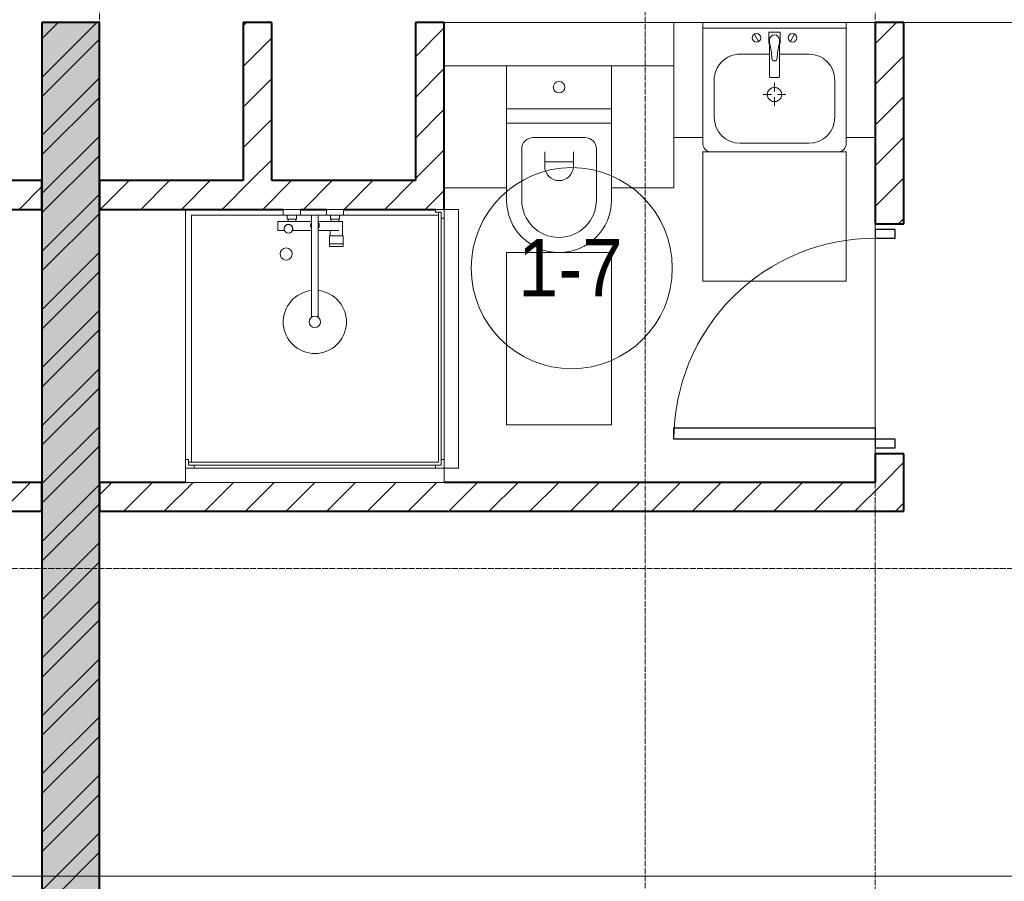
# Model space of a CAD drawing. Header units: millimetres. Extents: x 5617 to 132318, y 7718 to 193536.
# Tile 51 of 81: x 54983 to 58411, y 17712 to 20710. Entities that reach past the tile are written whole.
import ezdxf

# ---------------------------------------------------------------- set-up
doc = ezdxf.new("R2010")
doc.units = ezdxf.units.MM
doc.linetypes.add('ADSK_Линия сетки', pattern=[25, 20, -2.5, 0, -2.5])
doc.linetypes.add('Линия сетки', pattern=[25, 20, -2.5, 0, -2.5])
for name, color, linetype, lineweight in [('Двери', 7, 'Continuous', 18), ('Марки помещений', 7, 'Continuous', 20), ('Мебель', 7, 'Continuous', 18), ('Оси', 7, 'Continuous', 9), ('Перекрытия', 7, 'Continuous', 18), ('Сантехнические приборы', 7, 'Continuous', 18), ('Стены разрез', 7, 'Continuous', 40), ('Форма', 7, 'Continuous', 18)]:
    doc.layers.add(name, color=color, linetype=linetype, lineweight=lineweight)
doc.styles.add('Arial_3', font='arial.ttf', dxfattribs={"width": 0.9, "height": 200})
pattern_1 = [(45, (0, 0), (-70.71068, 70.71068), [])]

# ---------------------------------------------------------------- blocks, each defined once
blk = doc.blocks.new('MR_Душевой поддон - Санузел с душем_900х900-2638749-МКСС_К4_L13_45_000_')
at = {"layer": 'Сантехнические приборы', "color": 253, "true_color": 0xaaaaaa}
for p, q in [((-70, 890), (-70, 900)), ((770, 900), (770, 890)), ((800, 870), (800, 900)), ((-100, 870), (-90, 870)), ((-90, 870), (-90, 890)), ((-90, 890), (-70, 890)), ((790, 890), (-90, 890)), ((-90, 890), (-90, 10)), ((-80, 10), (-80, 880)), ((-80, 880), (790, 880)), ((770, 890), (790, 890)), ((780, 880), (780, 20)), ((790, 890), (790, 870)), ((790, 880), (790, 890)), ((790, 870), (800, 870)), ((800, 870), (800, 0)), ((338.7, 20), (338.7, 375.1)), ((361.3, 375.1), (361.3, 20)), ((251.9, 129.1), (298.9, 129.1)), ((251.9, 120), (251.9, 129.1)), ((251.9, 120), (298.9, 120)), ((251.9, 92.5), (251.9, 120)), ((298.9, 120), (251.9, 120)), ((298.9, 129.1), (298.9, 120)), ((298.9, 120), (298.9, 92.5)), ((298.9, 92.5), (251.9, 92.5)), ((253.8, 92.5), (296.6, 92.5)), ((253.8, 42), (253.8, 92.5)), ((266.7, 73.7), (338.7, 73.7)), ((296.6, 92.5), (296.6, 73.7)), ((361.3, 73.7), (428.7, 73.7)), ((455.7, 73.7), (479.1, 73.7)), ((479.1, 73.7), (479.1, 42)), ((266.7, 42), (253.8, 42)), ((338.7, 42), (266.7, 42)), ((266.7, 42), (293.6, 42)), ((266.7, 34), (266.7, 42)), ((293.6, 42), (293.6, 34)), ((479.1, 42), (361.3, 42)), ((416.4, 34), (416.4, 42)), ((416.4, 42), (443.3, 42)), ((443.3, 42), (443.3, 34)), ((-90, 30), (-100, 30)), ((-90, 10), (-90, 30)), ((-70, 10), (-90, 10)), ((-90, 10), (-80, 10)), ((250.2, 20), (-80, 20)), ((-70, 0), (-70, 10)), ((250.2, 20), (310, 20)), ((250.2, 0), (250.2, 20)), ((264, 34), (296, 34)), ((264, 20), (264, 34)), ((296, 20), (264, 20)), ((293.6, 34), (266.7, 34)), ((296, 34), (296, 20)), ((338.7, 20), (310, 20)), ((310, 20), (310, 0)), ((361.3, 20), (338.7, 20)), ((400, 20), (361.3, 20)), ((400, 0), (400, 20)), ((400, 20), (459.8, 20)), ((414, 20), (414, 34)), ((414, 34), (446, 34)), ((446, 20), (414, 20)), ((443.3, 34), (416.4, 34)), ((446, 34), (446, 20)), ((780, 20), (459.8, 20)), ((459.8, 20), (459.8, 0)), ((-100, 0), (-70, 0)), ((310, 0), (250.2, 0)), ((459.8, 0), (400, 0))]:
    blk.add_line(p, q, dxfattribs=at)
for centre, radius, start, end in [((350, 391.5), 110, 275.916, 264.084), ((350, 391.5), 20, 0, 180), ((350, 391.5), 20, 180, 0), ((350, 391.5), 20, 235.4667, 304.5333), ((450, 155.2), 20.9, 360, 180), ((450, 155.2), 20.9, 180, 360), ((442.2, 67.2), 15, 0, 180), ((442.2, 67.2), 15, 154.0483, 25.9517), ((350, 56.1), 15.5, 137.0093, 222.9907), ((350, 56.1), 15.5, 317.0093, 42.9907), ((442.2, 67.2), 15, 180, 0)]:
    blk.add_arc(centre, radius, start, end, dxfattribs=at)
blk = doc.blocks.new('MR_Зона обслуживания - MR_Зона обслуживания-2638751-МКСС_К4_L13_45_000_')
at = {"layer": 'Мебель', "lineweight": 9}
for p, q in [((450, 50), (-450, 50)), ((-450, 50), (-450, 0)), ((450, 0), (450, 50)), ((-450, 0), (450, 0))]:
    blk.add_line(p, q, dxfattribs=at)
blk = doc.blocks.new('MR_Унитаз напольный - Санузел с ванной-2515844-МКСС_К4_L13_45_000_')
at = {"layer": 'Сантехнические приборы', "color": 253, "true_color": 0xaaaaaa}
for p, q in [((-182.5, 200), (-182.5, 50)), ((182.5, 200), (-182.5, 200)), ((182.5, 50), (182.5, 200)), ((-182.5, 50), (182.5, 50)), ((182.5, 50), (-182.5, 50)), ((-182.5, 50), (-182.5, 0)), ((182.5, 0), (182.5, 50)), ((-182.5, 0), (182.5, 0)), ((182.5, 0), (-182.5, 0)), ((-182.5, 0), (-182.5, -267.5)), ((182.5, -267.5), (182.5, 0)), ((-90, -50), (90, -50)), ((-130, -267.5), (-130, -90)), ((-50, -150), (-50, -100)), ((50, -100), (50, -150)), ((130, -90), (130, -267.5)), ((-50, -135), (50, -135))]:
    blk.add_line(p, q, dxfattribs=at)
for centre, radius, start, end in [((0, 125), 20, 0, 180), ((0, 125), 20, 180, 0), ((-90, -90), 40, 90, 180), ((90, -90), 40, 360, 90), ((0, -150), 50, 180, 0), ((0, -267.5), 182.5, 180, 360), ((0, -267.5), 130, 180, 0)]:
    blk.add_arc(centre, radius, start, end, dxfattribs=at)
blk = doc.blocks.new('MR_Зона обслуживания - MR_Зона обслуживания-2638726-МКСС_К4_L13_45_000_')
at = {"layer": 'Мебель', "lineweight": 9}
for p, q in [((182.5, 0), (-182.5, 0)), ((-182.5, 0), (-182.5, -600)), ((182.5, -600), (182.5, 0)), ((-182.5, -600), (182.5, -600))]:
    blk.add_line(p, q, dxfattribs=at)
blk = doc.blocks.new('MR_Зона обслуживания - MR_Зона обслуживания-V11-МКСС_К4_L13_45_000_')
at = {"layer": 'Мебель', "lineweight": 9}
for p, q in [((108.75, 0), (-108.75, 0)), ((108.75, -425), (108.75, -250)), ((-108.75, -425), (108.75, -425))]:
    blk.add_line(p, q, dxfattribs=at)
blk = doc.blocks.new('MR_Зона обслуживания - MR_Зона обслуживания-V12-МКСС_К4_L13_45_000_')
at = {"layer": 'Мебель', "lineweight": 9}
for p, q in [((108.75, 0), (-108.75, 0)), ((-108.75, -425), (108.75, -425))]:
    blk.add_line(p, q, dxfattribs=at)
blk = doc.blocks.new('MR_Тумба-Умывальник с зеркалом - Тумба-умывальник_500-2638752-МКСС_К4_L13_45_000_')
at = {"layer": 'Сантехнические приборы', "color": 253, "true_color": 0xaaaaaa}
for p, q in [((-250, 400), (-250, 420)), ((-120, 420), (120, 420)), ((250, 420), (250, 400)), ((-210, 200), (-210, 330)), ((210, 330), (210, 200)), ((0, 290), (0, 260)), ((-10, 250), (-40, 250)), ((0, 210), (0, 240)), ((40, 250), (10, 250)), ((-17, 73.1), (-17, 187.9)), ((-14, 190.9), (14, 190.9)), ((17, 187.9), (17, 73.1)), ((-17, 110), (-120, 110)), ((120, 110), (17, 110)), ((-20, 73.1), (-17, 73.1)), ((-20, 33.1), (-20, 73.1)), ((-17, 60), (-17, 73.1)), ((17, 73.1), (17, 60)), ((17, 73.1), (20, 73.1)), ((20, 73.1), (20, 33.1)), ((-69.7, 39.8), (-55.6, 66.3)), ((69.7, 39.8), (55.6, 66.3)), ((-250, 20), (250, 20)), ((250, 0), (-250, 0)), ((20, 33.1), (-20, 33.1))]:
    blk.add_line(p, q, dxfattribs=at)
for centre, radius, start, end in [((-220, 420), 30, 90, 180), ((220, 420), 30, 0, 90), ((-120, 330), 90, 90, 180), ((120, 330), 90, 0, 90), ((0, 250), 25, 360, 180), ((0, 250), 25, 180, 360), ((-120, 200), 90, 180, 270), ((-14, 187.9), 3, 90, 180), ((-14, 187.9), 3, 105, 165), ((14, 187.9), 3, 0, 90), ((14, 187.9), 3, 15, 75), ((120, 200), 90, 270, 0), ((-217.6, 129.9), 208.5, 344.1823, 358.4054), ((0, 124.1), 9.19, 0, 180), ((217.6, 129.9), 208.5, 181.5946, 195.8177), ((-62.7, 53.1), 15, 0, 180), ((-62.7, 53.1), 15, 180, 0), ((0, 60), 17, 180, 0), ((62.7, 53.1), 15, 0, 180), ((62.7, 53.1), 15, 180, 0)]:
    blk.add_arc(centre, radius, start, end, dxfattribs=at)
blk = doc.blocks.new('MR_Зона обслуживания - MR_Зона обслуживания-2638754-МКСС_К4_L13_45_000_')
at = {"layer": 'Мебель', "lineweight": 9}
for p, q in [((250, 450), (-250, 450)), ((-250, 450), (-250, 0)), ((250, 0), (250, 450)), ((-250, 0), (250, 0))]:
    blk.add_line(p, q, dxfattribs=at)
blk = doc.blocks.new('MR_Зона обслуживания - MR_Зона обслуживания-V13-МКСС_К4_L13_45_000_')
at = {"layer": 'Мебель', "lineweight": 9}
for p, q in [((50, 400), (-50, 400)), ((-50, 400), (-50, 0)), ((50, 0), (50, 400)), ((-50, 0), (50, 0))]:
    blk.add_line(p, q, dxfattribs=at)
blk = doc.blocks.new('MR_Зона обслуживания - MR_Зона обслуживания-V14-МКСС_К4_L13_45_000_')
at = {"layer": 'Мебель', "lineweight": 9}
for p, q in [((50, 400), (-50, 400)), ((50, 0), (50, 400)), ((-50, 0), (50, 0))]:
    blk.add_line(p, q, dxfattribs=at)
blk = doc.blocks.new('A_DOR_Door - Вн_3_Одинарная_800x2100-2978316-МКСС_К4_L13_45_000_')
at = {"layer": 'Двери', "color": 253, "lineweight": 30, "true_color": 0xaaaaaa}
for p, q in [((-350, 50), (-350, 750)), ((-350, 750), (-310, 750)), ((-350, 50), (-350, 750)), ((-310, 750), (-310, 50)), ((-380, 50), (-380, -20)), ((-350, 50), (-380, 50)), ((-310, 50), (-350, 50)), ((-350, -20), (-350, 50)), ((380, 50), (350, 50)), ((350, 50), (350, -20)), ((380, -20), (380, 50)), ((-380, -20), (-350, -20)), ((350, -20), (380, -20))]:
    blk.add_line(p, q, dxfattribs=at)
at = {"layer": 'Двери', "color": 254, "lineweight": 9, "true_color": 0xd4d4d4}
blk.add_arc((-350, 50), 700, 360, 90, dxfattribs=at)
blk = doc.blocks.new('135_SLK_K4_AR_rvt-1-МКСС_К4_L13_45_000_')
at = {"layer": 'Стены разрез', "lineweight": 9, "true_color": 0xaaaaaa}
h = blk.add_hatch(dxfattribs=at)
h.set_pattern_fill('FP_1', color=253, style=0, pattern_type=2)
h.set_pattern_definition([(50, (0, 0), (218.62117, -19.1268), [22.86, -251.46]), (355, (0, 0), (-42.29187, 229.2684), [18.288, -201.168]), (100.451, (18.22, -1.6), (176.33107, 210.13963), [19.428, -213.708]), (46.184, (0, 60.96), (325.29495, -50.45164), [34.29, -377.19]), (96.636, (27.1, 56.76), (284.883, 296.91266), [29.142, -320.562]), (351.184, (0, 60.96), (284.8858, 296.9107), [27.432, -301.752]), (21, (30.48, 45.72), (181.93753, -122.71832), [22.86, -251.46]), (326, (30.48, 45.72), (74.16223, 221.0262), [18.288, -201.168]), (71.451, (45.64, 35.5), (256.10035, 98.30526), [19.428, -213.708]), (37.5, (0, 0), (3.70639, 101.465895), [3.353, -195.377, 3.353, -200.863, -201.93]), (37.5, (0, 0), (3.70639, 101.465895), [-402.946, 3.353, -198.577]), (7.5, (0, 0), (80.18358, 120.21653), [3.353, -113.081, 3.353, -190.805, -76.962]), (7.5, (0, 0), (80.18358, 120.21653), [-310.591, 3.353, -73.609]), (327.5, (-67.97, 0), (162.708646, -6.87497), [3.353, -72.847, 3.353, -234.391, -315.468]), (327.5, (-67.97, 0), (162.708646, -6.87497), [-313.944, 3.353, -312.115]), (317.5, (-98.45, 0), (177.75468, 30.51183), [3.353, -95.707, 3.353, -154.534, -224.028]), (317.5, (-98.45, 0), (177.75468, 30.51183), [-256.946, 3.353, -220.675])])
h.paths.add_polyline_path([(122150, 16000), (122350, 16000), (122350, 20700), (122150, 20700), (122150, 16976.9)])
h = blk.add_hatch(dxfattribs=at)
h.set_pattern_fill('FP_2', color=253, style=0, pattern_type=2)
h.set_pattern_definition([(45, (0, 0), (-101.02788, 101.02788), []), (45, (67.35, 0), (-101.02788, 101.02788), [])])
h.paths.add_polyline_path([(122150, 16000), (122350, 16000), (122350, 20700), (122150, 20700), (122150, 16976.9)])
h = blk.add_hatch(dxfattribs=at)
h.set_pattern_fill('FP_3', color=253, style=0, pattern_type=2)
h.set_pattern_definition(pattern_1)
h.paths.add_polyline_path([(122950, 20150), (122950, 20700), (122850, 20700), (122850, 20150), (122875.6, 20150)])
h = blk.add_hatch(dxfattribs=at)
h.set_pattern_fill('FP_3', color=253, style=0, pattern_type=2)
h.set_pattern_definition(pattern_1)
h.paths.add_polyline_path([(123550, 20150), (123550, 20700), (123450, 20700), (123450, 20150)])
h = blk.add_hatch(dxfattribs=at)
h.set_pattern_fill('FP_3', color=253, style=0, pattern_type=2)
h.set_pattern_definition(pattern_1)
h.paths.add_polyline_path([(125150, 19100), (125150, 19200), (125050, 19200), (125050, 19100)])
h.paths.add_polyline_path([(125068.1, 20000), (125150, 20000), (125150, 20700), (125050, 20700), (125050, 20000)])
h = blk.add_hatch(dxfattribs=at)
h.set_pattern_fill('FP_3', color=253, style=0, pattern_type=2)
h.set_pattern_definition(pattern_1)
h.paths.add_polyline_path([(120960, 20050), (122150, 20050), (122150, 20150), (120950, 20150), (120950, 20050)])
h = blk.add_hatch(dxfattribs=at)
h.set_pattern_fill('FP_3', color=253, style=0, pattern_type=2)
h.set_pattern_definition(pattern_1)
h.paths.add_polyline_path([(123050, 20050), (123550, 20050), (123550, 20150), (122350, 20150), (122350, 20050), (123044.2, 20050)])
h = blk.add_hatch(dxfattribs=at)
h.set_pattern_fill('FP_3', color=253, style=0, pattern_type=2)
h.set_pattern_definition(pattern_1)
h.paths.add_polyline_path([(119350, 19000), (122150, 19000), (122150, 19100), (119350, 19100)])
h = blk.add_hatch(dxfattribs=at)
h.set_pattern_fill('FP_3', color=253, style=0, pattern_type=2)
h.set_pattern_definition(pattern_1)
h.paths.add_polyline_path([(125150, 19000), (125150, 19100), (122350, 19100), (122350, 19000), (123718.8, 19000)])
at = {"layer": 'Перекрытия', "color": 253, "true_color": 0xaaaaaa}
for p, q in [((124350, 20700), (123550, 20700)), ((124950, 20700), (124450, 20700)), ((127850, 20700), (125150, 20700)), ((125050, 20000), (125050, 19980)), ((125050, 19980), (125050, 20000)), ((125050, 19950), (125050, 19290)), ((125050, 19290), (125050, 19950)), ((125050, 19220), (125050, 19200)), ((125050, 19200), (125050, 19220))]:
    blk.add_line(p, q, dxfattribs=at)
at = {"layer": 'Стены разрез', "color": 253, "true_color": 0xaaaaaa}
for p, q in [((122350, 20700), (122150, 20700)), ((122150, 20700), (122150, 16000)), ((122350, 16000), (122350, 20700)), ((122950, 20700), (122850, 20700)), ((122850, 20700), (122850, 20150)), ((122950, 20150), (122950, 20700)), ((123550, 20700), (123450, 20700)), ((123450, 20700), (123450, 20150)), ((123550, 20150), (123550, 20700)), ((125150, 20700), (125050, 20700)), ((125050, 20700), (125050, 20000)), ((125150, 20000), (125150, 20700)), ((122150, 20150), (121650, 20150)), ((122150, 20050), (122150, 20150)), ((122850, 20150), (122350, 20150)), ((122350, 20150), (122350, 20050)), ((123450, 20150), (122950, 20150)), ((123550, 20050), (123550, 20150)), ((121509.8, 20050), (122150, 20050)), ((122350, 20050), (122990.2, 20050)), ((123050, 20050), (123140, 20050)), ((123199.8, 20050), (123520, 20050)), ((125050, 20000), (125150, 20000)), ((125150, 19200), (125050, 19200)), ((125050, 19200), (125050, 19100)), ((125150, 19100), (125150, 19200)), ((122150, 19100), (121850, 19100)), ((122150, 19000), (122150, 19100)), ((122650, 19100), (122350, 19100)), ((122350, 19100), (122350, 19000)), ((125050, 19100), (123550, 19100)), ((125150, 19000), (125150, 19100)), ((119350, 19000), (122150, 19000)), ((122350, 19000), (125150, 19000))]:
    blk.add_line(p, q, dxfattribs=at)
at = {"layer": 'Двери', "color": 253, "lineweight": 18, "true_color": 0xaaaaaa, "rotation": 90}
blk.add_blockref('A_DOR_Door - Вн_3_Одинарная_800x2100-2978316-МКСС_К4_L13_45_000_', (125100, 19600), dxfattribs=at)
at = {"layer": 'Мебель', "color": 253, "lineweight": 18, "true_color": 0xaaaaaa}
for name, p, rotation in [('MR_Зона обслуживания - MR_Зона обслуживания-V13-МКСС_К4_L13_45_000_', (124400, 20700), 180), ('MR_Зона обслуживания - MR_Зона обслуживания-V14-МКСС_К4_L13_45_000_', (125000, 20700), 180), ('MR_Зона обслуживания - MR_Зона обслуживания-2638754-МКСС_К4_L13_45_000_', (124700, 20250), 180), ('MR_Зона обслуживания - MR_Зона обслуживания-2638751-МКСС_К4_L13_45_000_', (123550, 19600), 270.0000000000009), ('MR_Зона обслуживания - MR_Зона обслуживания-2638751-МКСС_К4_L13_45_000_', (123100, 19150), 180)]:
    blk.add_blockref(name, p, dxfattribs=dict(at, rotation=rotation))
for name, p in [('MR_Зона обслуживания - MR_Зона обслуживания-V12-МКСС_К4_L13_45_000_', (123658.8, 20550)), ('MR_Зона обслуживания - MR_Зона обслуживания-V11-МКСС_К4_L13_45_000_', (124241.3, 20550)), ('MR_Зона обслуживания - MR_Зона обслуживания-2638726-МКСС_К4_L13_45_000_', (123950, 19900))]:
    blk.add_blockref(name, p, dxfattribs=at)
at = {"layer": 'Сантехнические приборы', "color": 253, "lineweight": 18, "true_color": 0xaaaaaa, "rotation": 180}
for name, p in [('MR_Тумба-Умывальник с зеркалом - Тумба-умывальник_500-2638752-МКСС_К4_L13_45_000_', (124700, 20700)), ('MR_Душевой поддон - Санузел с душем_900х900-2638749-МКСС_К4_L13_45_000_', (123450, 20050))]:
    blk.add_blockref(name, p, dxfattribs=at)
at = {"layer": 'Сантехнические приборы', "color": 253, "lineweight": 18, "true_color": 0xaaaaaa}
blk.add_blockref('MR_Унитаз напольный - Санузел с ванной-2515844-МКСС_К4_L13_45_000_', (123950, 20350), dxfattribs=at)
blk = doc.blocks.new('135_SLK_K4_AR_FCD_rvt-1-МКСС_К4_L13_45_000_')
at = {"layer": 'Форма', "color": 253, "lineweight": 9, "true_color": 0xaaaaaa}
blk.add_line((136800, 17730), (97310.1, 17730), dxfattribs=at)
blk = doc.blocks.new('050_Марка_Помещение - Номер-620969-МКСС_К4_L13_45_000_')
at = {"layer": 'Марки помещений'}
blk.add_circle((0, 0), 3.5, dxfattribs=at)

msp = doc.modelspace()

# ---------------------------------------------------------------- linework, layer by layer
at = {"layer": 'Оси', "linetype": 'Линия сетки'}
for p, q in [((55260.8, 12025.7), (55260.8, 33050)), ((57160.8, 13295.7), (57160.8, 33050)), ((57960.8, 12025.7), (57960.8, 33050))]:
    msp.add_line(p, q, dxfattribs=at)
at = {"layer": 'Оси', "linetype": 'ADSK_Линия сетки'}
msp.add_line((69660.8, 18800), (25349.7, 18800), dxfattribs=at)

# ---------------------------------------------------------------- block references
at = {"lineweight": 5}
for name in ['135_SLK_K4_AR_FCD_rvt-1-МКСС_К4_L13_45_000_', '135_SLK_K4_AR_rvt-1-МКСС_К4_L13_45_000_']:
    msp.add_blockref(name, (-67089.2, 0), dxfattribs=at)
at = {"layer": 'Марки помещений', "xscale": 99.99999999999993, "yscale": 99.99999999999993, "zscale": 99.99999999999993}
msp.add_blockref('050_Марка_Помещение - Номер-620969-МКСС_К4_L13_45_000_', (56904.9, 19845.4), dxfattribs=at)

# ---------------------------------------------------------------- texts
at = {"layer": 'Марки помещений', "lineweight": 9, "insert": (56718.4, 19947.1), "char_height": 200, "width": 447.342, "attachment_point": 1, "style": 'Arial_3'}
msp.add_mtext('1-7', dxfattribs=at)

doc.saveas('drawing.dxf')
